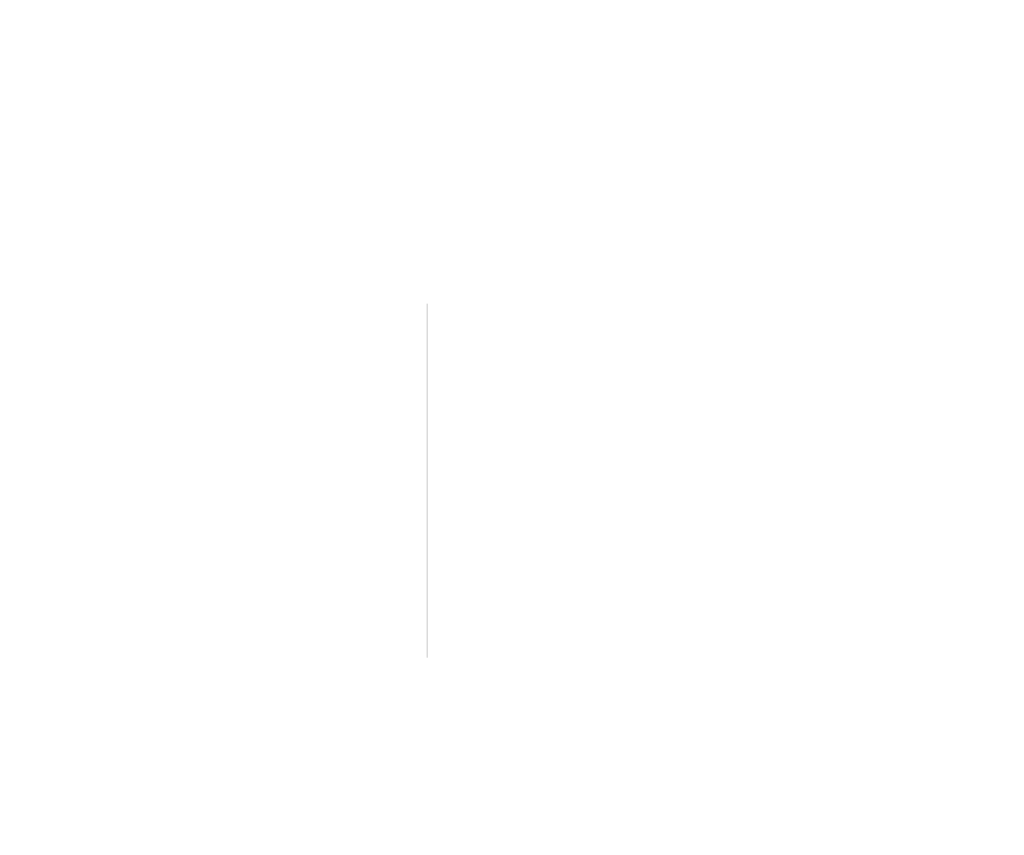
# Model space of a CAD drawing. Header units: millimetres. Extents: x -14651 to 169533, y -50079 to -19374.
# Tile 6 of 12: x 104293 to 115833, y -38145 to -28584. Entities that reach past the tile are written whole.
import ezdxf

# ---------------------------------------------------------------- set-up
doc = ezdxf.new("R2010")
doc.units = ezdxf.units.MM
doc.header["$LTSCALE"] = 10
doc.layers.add('Nowe_A-Schody _Nr_pióra__71', color=7, linetype='Continuous', lineweight=13)
for name, color, linetype in [('Nowe_A-Wentylacja-Mechaniczna-0-5', 7, 'Continuous'), ('Nowe_A-Ściany-Działowe', 7, 'Continuous'), ('Nowe_A-Ściany-Konstrukcyjne', 7, 'Continuous'), ('Nowe_A-Ściany-Wewnętrzne', 7, 'Continuous'), ('Nowe_A-Ściany-Zewnętrzne', 7, 'Continuous')]:
    doc.layers.add(name, color=color, linetype=linetype)
doc.styles.add('STYL_AUTOMATYCZNY_1', font='arial.ttf')
pattern_1 = [(0, (-167137.645, 36065.26), (0, 86.60254), [0, -50]), (0, (-167112.645, 36108.56), (0, 86.60254), [0, -50])]
pattern_2 = [(0, (-167137.645, 36065.257), (0, 37.5), [0, -37.5])]

msp = doc.modelspace()

# ---------------------------------------------------------------- hatches: boundary and pattern name
at = {"layer": 'Nowe_A-Wentylacja-Mechaniczna-0-5', "linetype": 'Continuous', "lineweight": 0, "true_color": 0x000000}
h = msp.add_hatch(dxfattribs=at)
h.set_pattern_fill('Gips', color=18, style=0, pattern_type=2)
h.set_pattern_definition(pattern_2)
h.paths.add_polyline_path([(114702.86, -29339.15), (114702.86, -28979.15), (114677.86, -28979.15), (114677.86, -29339.15)])
h = msp.add_hatch(dxfattribs=at)
h.set_pattern_fill('Gips', color=18, style=0, pattern_type=2)
h.set_pattern_definition(pattern_2)
h.paths.add_polyline_path([(109708.47, -29339.15), (109033.36, -29339.15), (109033.36, -29364.15), (109708.47, -29364.15)])
h = msp.add_hatch(dxfattribs=at)
h.set_pattern_fill('Gips', color=18, style=0, pattern_type=2)
h.set_pattern_definition(pattern_2)
h.paths.add_polyline_path([(109708.47, -29339.15), (109733.47, -29364.15), (109733.47, -29339.15)])
h = msp.add_hatch(dxfattribs=at)
h.set_pattern_fill('Gips', color=18, style=0, pattern_type=2)
h.set_pattern_definition(pattern_2)
h.paths.add_polyline_path([(109708.47, -29339.15), (109708.47, -29364.15), (109733.47, -29364.15)])
h = msp.add_hatch(dxfattribs=at)
h.set_pattern_fill('Gips', color=18, style=0, pattern_type=2)
h.set_pattern_definition(pattern_2)
h.paths.add_polyline_path([(114677.86, -29339.15), (114677.86, -29364.15), (114702.86, -29339.15)])
h = msp.add_hatch(dxfattribs=at)
h.set_pattern_fill('Gips', color=18, style=0, pattern_type=2)
h.set_pattern_definition(pattern_2)
h.paths.add_polyline_path([(114702.86, -29339.15), (114677.86, -29364.15), (114702.86, -29364.15)])
h = msp.add_hatch(dxfattribs=at)
h.set_pattern_fill('Gips', color=18, style=0, pattern_type=2)
h.set_pattern_definition(pattern_2)
h.paths.add_polyline_path([(114702.86, -29364.15), (115363.36, -29364.15), (115363.36, -29339.15), (114702.86, -29339.15)])
h = msp.add_hatch(dxfattribs=at)
h.set_pattern_fill('Gips', color=18, style=0, pattern_type=2)
h.set_pattern_definition(pattern_2)
h.paths.add_polyline_path([(108438.36, -35764.15), (108463.36, -35764.15), (108438.36, -35739.15)])
h = msp.add_hatch(dxfattribs=at)
h.set_pattern_fill('Gips', color=18, style=0, pattern_type=2)
h.set_pattern_definition(pattern_2)
h.paths.add_polyline_path([(106783.82, -36379.15), (106758.82, -36379.15), (106783.82, -36404.15)])
h = msp.add_hatch(dxfattribs=at)
h.set_pattern_fill('Gips', color=18, style=0, pattern_type=2)
h.set_pattern_definition(pattern_2)
h.paths.add_polyline_path([(105258.82, -37566.41), (105283.82, -37566.41), (105283.82, -37541.41)])
h = msp.add_hatch(dxfattribs=at)
h.set_pattern_fill('Gips', color=18, style=0, pattern_type=2)
h.set_pattern_definition(pattern_2)
h.paths.add_polyline_path([(105258.82, -37941.41), (105283.82, -37966.41), (105283.82, -37941.41)])
at = {"layer": 'Nowe_A-Ściany-Działowe', "linetype": 'Continuous', "lineweight": 0, "true_color": 0x000000}
h = msp.add_hatch(dxfattribs=at)
h.set_pattern_fill('Tynk', color=18, style=0, pattern_type=2)
h.set_pattern_definition(pattern_1)
h.paths.add_polyline_path([(102898.4, -28674.14), (102898.4, -28684.14), (105300.4, -28684.14), (105300.4, -28674.14)])
h = msp.add_hatch(dxfattribs=at)
h.set_pattern_fill('Tynk', color=18, style=0, pattern_type=2)
h.set_pattern_definition(pattern_1)
h.paths.add_polyline_path([(106300.4, -28684.14), (107353.36, -28684.14), (107353.36, -28674.14), (106300.4, -28674.14)])
h = msp.add_hatch(dxfattribs=at)
h.set_pattern_fill('Tynk', color=18, style=0, pattern_type=2)
h.set_pattern_definition(pattern_1)
h.paths.add_polyline_path([(107353.36, -28684.14), (107363.36, -28684.14), (107363.36, -28674.14)])
h = msp.add_hatch(dxfattribs=at)
h.set_pattern_fill('Tynk', color=18, style=0, pattern_type=2)
h.set_pattern_definition(pattern_1)
h.paths.add_polyline_path([(107353.36, -28684.14), (107363.36, -28674.14), (107353.36, -28674.14)])
h = msp.add_hatch(dxfattribs=at)
h.set_pattern_fill('Tynk', color=18, style=0, pattern_type=2)
h.set_pattern_definition(pattern_1)
h.paths.add_polyline_path([(107228.36, -28809.14), (107238.36, -28809.14), (107238.36, -28799.14)])
h = msp.add_hatch(dxfattribs=at)
h.set_pattern_fill('Tynk', color=18, style=0, pattern_type=2)
h.set_pattern_definition(pattern_1)
h.paths.add_polyline_path([(107228.36, -28809.14), (107238.36, -28799.14), (107228.36, -28799.14)])
h = msp.add_hatch(dxfattribs=at)
h.set_pattern_fill('Tynk', color=18, style=0, pattern_type=2)
h.set_pattern_definition(pattern_1)
h.paths.add_polyline_path([(110718.36, -28979.15), (110718.36, -30237.96), (110728.36, -30237.96), (110728.36, -28979.15)])
h = msp.add_hatch(dxfattribs=at)
h.set_pattern_fill('Tynk', color=18, style=0, pattern_type=2)
h.set_pattern_definition(pattern_1)
h.paths.add_polyline_path([(110843.36, -28979.15), (110843.36, -30237.96), (110853.36, -30237.96), (110853.36, -28979.15)])
h = msp.add_hatch(dxfattribs=at)
h.set_pattern_fill('Tynk', color=18, style=0, pattern_type=2)
h.set_pattern_definition(pattern_1)
h.paths.add_polyline_path([(107363.36, -30514.15), (107353.36, -30514.15), (107353.36, -30519.15), (107363.36, -30519.15)])
h = msp.add_hatch(dxfattribs=at)
h.set_pattern_fill('Tynk', color=18, style=0, pattern_type=2)
h.set_pattern_definition(pattern_1)
h.paths.add_polyline_path([(110718.36, -31779.11), (110728.36, -31779.11), (110728.36, -31237.96), (110718.36, -31237.96)])
h = msp.add_hatch(dxfattribs=at)
h.set_pattern_fill('Tynk', color=18, style=0, pattern_type=2)
h.set_pattern_definition(pattern_1)
h.paths.add_polyline_path([(110843.36, -31779.11), (110853.36, -31779.11), (110853.36, -31237.96), (110843.36, -31237.96)])
h = msp.add_hatch(dxfattribs=at)
h.set_pattern_fill('Tynk', color=18, style=0, pattern_type=2)
h.set_pattern_definition(pattern_1)
h.paths.add_polyline_path([(110718.36, -31789.11), (110728.36, -31789.11), (110728.36, -31779.11), (110718.36, -31779.11)])
h = msp.add_hatch(dxfattribs=at)
h.set_pattern_fill('Tynk', color=18, style=0, pattern_type=2)
h.set_pattern_definition(pattern_1)
h.paths.add_polyline_path([(112148.36, -31789.11), (112158.36, -31779.11), (112148.36, -31779.11)])
h = msp.add_hatch(dxfattribs=at)
h.set_pattern_fill('Tynk', color=18, style=0, pattern_type=2)
h.set_pattern_definition(pattern_1)
h.paths.add_polyline_path([(112148.36, -31789.11), (112158.36, -31789.11), (112158.36, -31779.11)])
h = msp.add_hatch(dxfattribs=at)
h.set_pattern_fill('Tynk', color=18, style=0, pattern_type=2)
h.set_pattern_definition(pattern_1)
h.paths.add_polyline_path([(112148.36, -31789.11), (112148.36, -35609.15), (112158.36, -35609.15), (112158.36, -31789.11)])
h = msp.add_hatch(dxfattribs=at)
h.set_pattern_fill('Tynk', color=18, style=0, pattern_type=2)
h.set_pattern_definition(pattern_1)
h.paths.add_polyline_path([(110930.36, -31904.11), (109063.36, -31904.11), (109063.36, -31914.11), (110930.36, -31914.11)])
h = msp.add_hatch(dxfattribs=at)
h.set_pattern_fill('Tynk', color=18, style=0, pattern_type=2)
h.set_pattern_definition(pattern_1)
h.paths.add_polyline_path([(112023.36, -31904.11), (111950.36, -31904.11), (111950.36, -31914.11), (112023.36, -31914.11)])
h = msp.add_hatch(dxfattribs=at)
h.set_pattern_fill('Tynk', color=18, style=0, pattern_type=2)
h.set_pattern_definition(pattern_1)
h.paths.add_polyline_path([(112023.36, -31914.11), (112033.36, -31904.11), (112023.36, -31904.11)])
h = msp.add_hatch(dxfattribs=at)
h.set_pattern_fill('Tynk', color=18, style=0, pattern_type=2)
h.set_pattern_definition(pattern_1)
h.paths.add_polyline_path([(112023.36, -31914.11), (112033.36, -31914.11), (112033.36, -31904.11)])
h = msp.add_hatch(dxfattribs=at)
h.set_pattern_fill('Tynk', color=18, style=0, pattern_type=2)
h.set_pattern_definition(pattern_1)
h.paths.add_polyline_path([(112023.36, -31914.11), (112023.36, -35609.15), (112033.36, -35609.15), (112033.36, -31914.11)])
h = msp.add_hatch(dxfattribs=at)
h.set_pattern_fill('Tynk', color=18, style=0, pattern_type=2)
h.set_pattern_definition(pattern_1)
h.paths.add_polyline_path([(112158.36, -35609.15), (112148.36, -35609.15), (112148.36, -35619.15), (112158.36, -35619.15)])
at = {"layer": 'Nowe_A-Ściany-Konstrukcyjne', "linetype": 'Continuous', "lineweight": 0, "true_color": 0x000000}
h = msp.add_hatch(dxfattribs=at)
h.set_pattern_fill('Tynk', color=18, style=0, pattern_type=2)
h.set_pattern_definition(pattern_1)
h.paths.add_polyline_path([(107228.36, -30514.15), (103633.4, -30514.15), (103633.4, -30519.15), (107228.36, -30519.15)])
h = msp.add_hatch(dxfattribs=at)
h.set_pattern_fill('Tynk', color=18, style=0, pattern_type=2)
h.set_pattern_definition(pattern_1)
h.paths.add_polyline_path([(107238.36, -30514.15), (107228.36, -30514.15), (107228.36, -30519.15), (107238.36, -30519.15)])
h = msp.add_hatch(dxfattribs=at)
h.set_pattern_fill('Tynk', color=18, style=0, pattern_type=2)
h.set_pattern_definition(pattern_1)
h.paths.add_polyline_path([(109023.36, -30514.15), (107363.36, -30514.15), (107363.36, -30519.15), (109023.36, -30519.15)])
h = msp.add_hatch(dxfattribs=at)
h.set_pattern_fill('Tynk', color=18, style=0, pattern_type=2)
h.set_pattern_definition(pattern_1)
h.paths.add_polyline_path([(105673.36, -30769.15), (103328.36, -30769.15), (103328.36, -30774.15), (105673.36, -30774.15)])
h = msp.add_hatch(dxfattribs=at)
h.set_pattern_fill('Tynk', color=18, style=0, pattern_type=2)
h.set_pattern_definition(pattern_1)
h.paths.add_polyline_path([(105673.36, -33524.15), (105673.36, -30774.15), (105668.36, -30774.15), (105668.36, -33524.15)])
h = msp.add_hatch(dxfattribs=at)
h.set_pattern_fill('Tynk', color=18, style=0, pattern_type=2)
h.set_pattern_definition(pattern_1)
h.paths.add_polyline_path([(105928.36, -30769.15), (105923.36, -30769.15), (105923.36, -30774.15), (105928.36, -30774.15)])
h = msp.add_hatch(dxfattribs=at)
h.set_pattern_fill('Tynk', color=18, style=0, pattern_type=2)
h.set_pattern_definition(pattern_1)
h.paths.add_polyline_path([(105928.36, -34569.15), (105928.36, -30774.15), (105923.36, -30774.15), (105923.36, -34569.15)])
h = msp.add_hatch(dxfattribs=at)
h.set_pattern_fill('Tynk', color=18, style=0, pattern_type=2)
h.set_pattern_definition(pattern_1)
h.paths.add_polyline_path([(105928.36, -30769.15), (105928.36, -30774.15), (108768.36, -30774.15), (108773.36, -30769.15)])
h = msp.add_hatch(dxfattribs=at)
h.set_pattern_fill('Tynk', color=18, style=0, pattern_type=2)
h.set_pattern_definition(pattern_1)
h.paths.add_polyline_path([(108768.36, -30774.15), (108773.36, -30774.15), (108773.36, -30769.15)])
h = msp.add_hatch(dxfattribs=at)
h.set_pattern_fill('Tynk', color=18, style=0, pattern_type=2)
h.set_pattern_definition(pattern_1)
h.paths.add_polyline_path([(115623.36, -30939.15), (115623.36, -30949.15), (115713.36, -30949.15), (115713.36, -30939.15)])
h = msp.add_hatch(dxfattribs=at)
h.set_pattern_fill('Tynk', color=18, style=0, pattern_type=2)
h.set_pattern_definition(pattern_1)
h.paths.add_polyline_path([(115623.36, -31199.15), (115623.36, -31209.15), (115713.36, -31209.15), (115713.36, -31199.15)])
h = msp.add_hatch(dxfattribs=at)
h.set_pattern_fill('Tynk', color=18, style=0, pattern_type=2)
h.set_pattern_definition(pattern_1)
h.paths.add_polyline_path([(105163.36, -33784.15), (105168.36, -33784.15), (105168.36, -33779.15), (105168.36, -33524.15), (105163.36, -33524.15)])
h = msp.add_hatch(dxfattribs=at)
h.set_pattern_fill('Tynk', color=18, style=0, pattern_type=2)
h.set_pattern_definition(pattern_1)
h.paths.add_polyline_path([(105668.36, -33524.15), (105168.36, -33524.15), (105168.36, -33529.15), (105668.36, -33529.15)])
h = msp.add_hatch(dxfattribs=at)
h.set_pattern_fill('Tynk', color=18, style=0, pattern_type=2)
h.set_pattern_definition(pattern_1)
h.paths.add_polyline_path([(105668.36, -33524.15), (105668.36, -33529.15), (105673.36, -33529.15), (105673.36, -33524.15)])
h = msp.add_hatch(dxfattribs=at)
h.set_pattern_fill('Tynk', color=18, style=0, pattern_type=2)
h.set_pattern_definition(pattern_1)
h.paths.add_polyline_path([(105668.36, -33779.15), (105668.36, -33784.15), (105673.36, -33784.15), (105673.36, -33779.15)])
h = msp.add_hatch(dxfattribs=at)
h.set_pattern_fill('Tynk', color=18, style=0, pattern_type=2)
h.set_pattern_definition(pattern_1)
h.paths.add_polyline_path([(105668.36, -33784.15), (105668.36, -34569.15), (105673.36, -34569.15), (105673.36, -33784.15)])
at = {"layer": 'Nowe_A-Ściany-Wewnętrzne', "linetype": 'Continuous', "lineweight": 0, "true_color": 0x000000}
h = msp.add_hatch(dxfattribs=at)
h.set_pattern_fill('Tynk', color=18, style=0, pattern_type=2)
h.set_pattern_definition(pattern_1)
h.paths.add_polyline_path([(108763.36, -30514.15), (108773.36, -30514.15), (108773.36, -28584.14), (108763.36, -28584.14)])
h = msp.add_hatch(dxfattribs=at)
h.set_pattern_fill('Tynk', color=18, style=0, pattern_type=2)
h.set_pattern_definition(pattern_1)
h.paths.add_polyline_path([(109033.36, -28584.14), (109023.36, -28584.14), (109023.36, -28709.15), (109033.36, -28709.15)])
h = msp.add_hatch(dxfattribs=at)
h.set_pattern_fill('Tynk', color=18, style=0, pattern_type=2)
h.set_pattern_definition(pattern_1)
h.paths.add_polyline_path([(109023.36, -28709.15), (109023.36, -28719.15), (109033.36, -28719.15), (109033.36, -28709.15)])
h = msp.add_hatch(dxfattribs=at)
h.set_pattern_fill('Tynk', color=18, style=0, pattern_type=2)
h.set_pattern_definition(pattern_1)
h.paths.add_polyline_path([(115613.73, -28719.15), (115623.36, -28719.15), (115623.36, -28709.15)])
h = msp.add_hatch(dxfattribs=at)
h.set_pattern_fill('Tynk', color=18, style=0, pattern_type=2)
h.set_pattern_definition(pattern_1)
h.paths.add_polyline_path([(109023.36, -28969.15), (109023.36, -28979.15), (109033.36, -28979.15), (109033.36, -28969.15)])
h = msp.add_hatch(dxfattribs=at)
h.set_pattern_fill('Tynk', color=18, style=0, pattern_type=2)
h.set_pattern_definition(pattern_1)
h.paths.add_polyline_path([(109023.36, -28979.15), (109023.36, -30514.15), (109033.36, -30514.15), (109033.36, -28979.15)])
h = msp.add_hatch(dxfattribs=at)
h.set_pattern_fill('Tynk', color=18, style=0, pattern_type=2)
h.set_pattern_definition(pattern_1)
h.paths.add_polyline_path([(110728.36, -28969.15), (110718.36, -28969.15), (110718.36, -28979.15), (110728.36, -28979.15)])
h = msp.add_hatch(dxfattribs=at)
h.set_pattern_fill('Tynk', color=18, style=0, pattern_type=2)
h.set_pattern_definition(pattern_1)
h.paths.add_polyline_path([(115372.99, -28969.15), (115363.36, -28979.15), (115373.36, -28979.15), (115373.36, -28969.15)])
h = msp.add_hatch(dxfattribs=at)
h.set_pattern_fill('Tynk', color=18, style=0, pattern_type=2)
h.set_pattern_definition(pattern_1)
h.paths.add_polyline_path([(115363.36, -28979.15), (115372.99, -28969.15), (115363.36, -28969.15)])
h = msp.add_hatch(dxfattribs=at)
h.set_pattern_fill('Bloczki_ceramiczne', color=18, style=0, pattern_type=2)
h.set_pattern_definition([(45, (-167137.645, 36065.26), (-63.63961, 63.63961), [])])
h.paths.add_polyline_path([(115373.36, -28969.15), (115373.36, -28968.76), (115372.99, -28969.15)])
h = msp.add_hatch(dxfattribs=at)
h.set_pattern_fill('Tynk', color=18, style=0, pattern_type=2)
h.set_pattern_definition(pattern_1)
h.paths.add_polyline_path([(109023.36, -30514.15), (109023.36, -30519.15), (109028.36, -30514.15)])
h = msp.add_hatch(dxfattribs=at)
h.set_pattern_fill('Tynk', color=18, style=0, pattern_type=2)
h.set_pattern_definition(pattern_1)
h.paths.add_polyline_path([(109028.36, -31779.11), (109028.36, -30514.15), (109023.36, -30519.15), (109023.36, -31779.11)])
h = msp.add_hatch(dxfattribs=at)
h.set_pattern_fill('Tynk', color=18, style=0, pattern_type=2)
h.set_pattern_definition(pattern_1)
h.paths.add_polyline_path([(108768.36, -30774.15), (108768.36, -34544.15), (108773.36, -34544.15), (108773.36, -30774.15)])
h = msp.add_hatch(dxfattribs=at)
h.set_pattern_fill('Tynk', color=18, style=0, pattern_type=2)
h.set_pattern_definition(pattern_1)
h.paths.add_polyline_path([(109023.36, -31779.11), (109023.36, -31789.11), (109028.36, -31789.11), (109028.36, -31779.11)])
h = msp.add_hatch(dxfattribs=at)
h.set_pattern_fill('Tynk', color=18, style=0, pattern_type=2)
h.set_pattern_definition(pattern_1)
h.paths.add_polyline_path([(109023.36, -31904.11), (109023.36, -34544.15), (109028.36, -34544.15), (109028.36, -31904.11)])
h = msp.add_hatch(dxfattribs=at)
h.set_pattern_fill('Gips', color=18, style=0, pattern_type=2)
h.set_pattern_definition(pattern_2)
h.paths.add_polyline_path([(109075.86, -36064.15), (109075.86, -31914.11), (109063.36, -31914.11), (109063.36, -36064.15)])
h = msp.add_hatch(dxfattribs=at)
h.set_pattern_fill('Tynk', color=18, style=0, pattern_type=2)
h.set_pattern_definition(pattern_1)
h.paths.add_polyline_path([(115363.36, -33219.15), (115373.36, -33219.15), (115363.36, -33209.15)])
h = msp.add_hatch(dxfattribs=at)
h.set_pattern_fill('Tynk', color=18, style=0, pattern_type=2)
h.set_pattern_definition(pattern_1)
h.paths.add_polyline_path([(115833.36, -33209.15), (115823.36, -33209.15), (115823.36, -33219.15), (115823.36, -33394.15), (115833.36, -33394.15)])
h = msp.add_hatch(dxfattribs=at)
h.set_pattern_fill('Tynk', color=18, style=0, pattern_type=2)
h.set_pattern_definition(pattern_1)
h.paths.add_polyline_path([(107328.36, -33374.59), (107328.36, -34889.15), (107333.36, -34889.15), (107333.36, -33374.59)])
h = msp.add_hatch(dxfattribs=at)
h.set_pattern_fill('Tynk', color=18, style=0, pattern_type=2)
h.set_pattern_definition(pattern_1)
h.paths.add_polyline_path([(107513.36, -34889.15), (107518.36, -34889.15), (107518.36, -33374.59), (107513.36, -33374.59)])
h = msp.add_hatch(dxfattribs=at)
h.set_pattern_fill('Tynk', color=18, style=0, pattern_type=2)
h.set_pattern_definition(pattern_1)
h.paths.add_polyline_path([(115823.36, -33679.15), (115833.36, -33679.15), (115833.36, -33469.15), (115823.36, -33469.15), (115823.36, -33669.15)])
h = msp.add_hatch(dxfattribs=at)
h.set_pattern_fill('Tynk', color=18, style=0, pattern_type=2)
h.set_pattern_definition(pattern_1)
h.paths.add_polyline_path([(115823.36, -33679.15), (115833.36, -33679.15), (115823.36, -33669.15)])
h = msp.add_hatch(dxfattribs=at)
h.set_pattern_fill('Tynk', color=18, style=0, pattern_type=2)
h.set_pattern_definition(pattern_1)
h.paths.add_polyline_path([(108773.36, -36064.15), (108773.36, -34544.15), (108763.36, -34544.15), (108763.36, -36064.15)])
h = msp.add_hatch(dxfattribs=at)
h.set_pattern_fill('Tynk', color=18, style=0, pattern_type=2)
h.set_pattern_definition(pattern_1)
h.paths.add_polyline_path([(109033.36, -36064.15), (109033.36, -34544.15), (109023.36, -34544.15), (109023.36, -36064.15)])
h = msp.add_hatch(dxfattribs=at)
h.set_pattern_fill('Tynk', color=18, style=0, pattern_type=2)
h.set_pattern_definition(pattern_1)
h.paths.add_polyline_path([(107518.36, -34894.15), (107518.36, -34889.15), (107513.36, -34889.15), (107448.36, -34889.15), (107448.36, -34894.15)])
h = msp.add_hatch(dxfattribs=at)
h.set_pattern_fill('Tynk', color=18, style=0, pattern_type=2)
h.set_pattern_definition(pattern_1)
h.paths.add_polyline_path([(110263.36, -35619.15), (110263.36, -36064.15), (110273.36, -36064.15), (110273.36, -35619.15)])
h = msp.add_hatch(dxfattribs=at)
h.set_pattern_fill('Tynk', color=18, style=0, pattern_type=2)
h.set_pattern_definition(pattern_1)
h.paths.add_polyline_path([(107328.36, -36064.15), (107333.36, -36064.15), (107333.36, -35909.15), (107328.36, -35909.15)])
h = msp.add_hatch(dxfattribs=at)
h.set_pattern_fill('Tynk', color=18, style=0, pattern_type=2)
h.set_pattern_definition(pattern_1)
h.paths.add_polyline_path([(107518.36, -35909.15), (107518.36, -35904.15), (107448.36, -35904.15), (107448.36, -35909.15), (107513.36, -35909.15)])
h = msp.add_hatch(dxfattribs=at)
h.set_pattern_fill('Tynk', color=18, style=0, pattern_type=2)
h.set_pattern_definition(pattern_1)
h.paths.add_polyline_path([(107518.36, -35909.15), (107513.36, -35909.15), (107513.36, -36064.15), (107518.36, -36064.15)])
h = msp.add_hatch(dxfattribs=at)
h.set_pattern_fill('Tynk', color=18, style=0, pattern_type=2)
h.set_pattern_definition(pattern_1)
h.paths.add_polyline_path([(104733.8, -36064.15), (104743.8, -36074.15), (104743.8, -36064.15)])
h = msp.add_hatch(dxfattribs=at)
h.set_pattern_fill('Tynk', color=18, style=0, pattern_type=2)
h.set_pattern_definition(pattern_1)
h.paths.add_polyline_path([(104743.8, -36074.15), (104733.8, -36064.15), (104733.8, -36074.15)])
h = msp.add_hatch(dxfattribs=at)
h.set_pattern_fill('Tynk', color=18, style=0, pattern_type=2)
h.set_pattern_definition(pattern_1)
h.paths.add_polyline_path([(104743.8, -36074.15), (105283.82, -36074.15), (105283.82, -36064.15), (104743.8, -36064.15)])
h = msp.add_hatch(dxfattribs=at)
h.set_pattern_fill('Tynk', color=18, style=0, pattern_type=2)
h.set_pattern_definition(pattern_1)
h.paths.add_polyline_path([(107333.36, -36064.15), (106703.82, -36064.15), (106703.82, -36074.15), (107333.36, -36074.15)])
h = msp.add_hatch(dxfattribs=at)
h.set_pattern_fill('Tynk', color=18, style=0, pattern_type=2)
h.set_pattern_definition(pattern_1)
h.paths.add_polyline_path([(108763.36, -36064.15), (107513.36, -36064.15), (107513.36, -36074.15), (108763.36, -36074.15)])
h = msp.add_hatch(dxfattribs=at)
h.set_pattern_fill('Tynk', color=18, style=0, pattern_type=2)
h.set_pattern_definition(pattern_1)
h.paths.add_polyline_path([(108773.36, -36064.15), (108763.36, -36064.15), (108763.36, -36074.15), (108773.36, -36074.15)])
h = msp.add_hatch(dxfattribs=at)
h.set_pattern_fill('Tynk', color=18, style=0, pattern_type=2)
h.set_pattern_definition(pattern_1)
h.paths.add_polyline_path([(109033.36, -36064.15), (109023.36, -36064.15), (109023.36, -36074.15), (109033.36, -36074.15)])
h = msp.add_hatch(dxfattribs=at)
h.set_pattern_fill('Tynk', color=18, style=0, pattern_type=2)
h.set_pattern_definition(pattern_1)
h.paths.add_polyline_path([(109033.36, -36074.15), (110263.36, -36074.15), (110263.36, -36064.15), (109033.36, -36064.15)])
h = msp.add_hatch(dxfattribs=at)
h.set_pattern_fill('Tynk', color=18, style=0, pattern_type=2)
h.set_pattern_definition(pattern_1)
h.paths.add_polyline_path([(110263.36, -36064.15), (110263.36, -36074.15), (110273.36, -36074.15), (110273.36, -36064.15)])
h = msp.add_hatch(dxfattribs=at)
h.set_pattern_fill('Tynk', color=18, style=0, pattern_type=2)
h.set_pattern_definition(pattern_1)
h.paths.add_polyline_path([(110723.36, -37689.45), (110733.36, -37689.45), (110733.36, -36079.15), (110723.36, -36079.15)])
h = msp.add_hatch(dxfattribs=at)
h.set_pattern_fill('Tynk', color=18, style=0, pattern_type=2)
h.set_pattern_definition(pattern_1)
h.paths.add_polyline_path([(104993.8, -36324.15), (105003.8, -36334.15), (105003.8, -36324.15)])
h = msp.add_hatch(dxfattribs=at)
h.set_pattern_fill('Tynk', color=18, style=0, pattern_type=2)
h.set_pattern_definition(pattern_1)
h.paths.add_polyline_path([(105003.8, -36334.15), (104993.8, -36324.15), (104993.8, -36334.15)])
h = msp.add_hatch(dxfattribs=at)
h.set_pattern_fill('Tynk', color=18, style=0, pattern_type=2)
h.set_pattern_definition(pattern_1)
h.paths.add_polyline_path([(104993.8, -36334.15), (104993.8, -38144.62), (105003.8, -38144.62), (105003.8, -36334.15)])
h = msp.add_hatch(dxfattribs=at)
h.set_pattern_fill('Tynk', color=18, style=0, pattern_type=2)
h.set_pattern_definition(pattern_1)
h.paths.add_polyline_path([(105003.8, -36334.15), (105283.82, -36334.15), (105283.82, -36324.15), (105003.8, -36324.15)])
h = msp.add_hatch(dxfattribs=at)
h.set_pattern_fill('Tynk', color=18, style=0, pattern_type=2)
h.set_pattern_definition(pattern_1)
h.paths.add_polyline_path([(106703.82, -36334.15), (110263.36, -36334.15), (110263.36, -36324.15), (106703.82, -36324.15)])
h = msp.add_hatch(dxfattribs=at)
h.set_pattern_fill('Tynk', color=18, style=0, pattern_type=2)
h.set_pattern_definition(pattern_1)
h.paths.add_polyline_path([(110263.36, -36324.15), (110263.36, -36334.15), (110273.36, -36334.15), (110273.36, -36324.15)])
h = msp.add_hatch(dxfattribs=at)
h.set_pattern_fill('Tynk', color=18, style=0, pattern_type=2)
h.set_pattern_definition(pattern_1)
h.paths.add_polyline_path([(110263.36, -36334.15), (110263.36, -37689.45), (110273.36, -37689.45), (110273.36, -36334.15)])
h = msp.add_hatch(dxfattribs=at)
h.set_pattern_fill('Tynk', color=18, style=0, pattern_type=2)
h.set_pattern_definition(pattern_1)
h.paths.add_polyline_path([(110263.36, -37699.45), (110463.36, -37699.45), (110463.36, -37689.45), (110273.36, -37689.45), (110263.36, -37689.45)])
h = msp.add_hatch(dxfattribs=at)
h.set_pattern_fill('Tynk', color=18, style=0, pattern_type=2)
h.set_pattern_definition(pattern_1)
h.paths.add_polyline_path([(110733.36, -37689.45), (110723.36, -37689.45), (110523.36, -37689.45), (110523.36, -37699.45), (110733.36, -37699.45)])
at = {"layer": 'Nowe_A-Ściany-Zewnętrzne', "linetype": 'Continuous', "lineweight": 0, "true_color": 0x000000}
h = msp.add_hatch(dxfattribs=at)
h.set_pattern_fill('Tynk', color=18, style=0, pattern_type=2)
h.set_pattern_definition(pattern_1)
h.paths.add_polyline_path([(115363.36, -28979.15), (115363.36, -33209.15), (115373.36, -33209.15), (115373.36, -28979.15)])
h = msp.add_hatch(dxfattribs=at)
h.set_pattern_fill('Tynk', color=18, style=0, pattern_type=2)
h.set_pattern_definition(pattern_1)
h.paths.add_polyline_path([(115363.36, -33209.15), (115373.36, -33219.15), (115373.36, -33209.15)])
h = msp.add_hatch(dxfattribs=at)
h.set_pattern_fill('Tynk', color=18, style=0, pattern_type=2)
h.set_pattern_definition(pattern_1)
h.paths.add_polyline_path([(115363.36, -33219.15), (115363.36, -35609.15), (115373.36, -35609.15), (115373.36, -33219.15)])
h = msp.add_hatch(dxfattribs=at)
h.set_pattern_fill('Tynk', color=18, style=0, pattern_type=2)
h.set_pattern_definition(pattern_1)
h.paths.add_polyline_path([(115823.36, -33679.15), (115823.36, -36069.15), (115833.36, -36069.15), (115833.36, -33679.15)])
h = msp.add_hatch(dxfattribs=at)
h.set_pattern_fill('Tynk', color=18, style=0, pattern_type=2)
h.set_pattern_definition(pattern_1)
h.paths.add_polyline_path([(110263.36, -35619.15), (110273.36, -35619.15), (110263.36, -35609.15)])
h = msp.add_hatch(dxfattribs=at)
h.set_pattern_fill('Tynk', color=18, style=0, pattern_type=2)
h.set_pattern_definition(pattern_1)
h.paths.add_polyline_path([(110263.36, -35609.15), (110273.36, -35619.15), (110273.36, -35609.15)])
h = msp.add_hatch(dxfattribs=at)
h.set_pattern_fill('Tynk', color=18, style=0, pattern_type=2)
h.set_pattern_definition(pattern_1)
h.paths.add_polyline_path([(110933.36, -35609.15), (110273.36, -35609.15), (110273.36, -35619.15), (110933.36, -35619.15)])
h = msp.add_hatch(dxfattribs=at)
h.set_pattern_fill('Tynk', color=18, style=0, pattern_type=2)
h.set_pattern_definition(pattern_1)
h.paths.add_polyline_path([(111833.36, -35609.15), (111823.36, -35609.15), (111823.36, -35809.15), (111833.36, -35809.15), (111833.36, -35619.15)])
h = msp.add_hatch(dxfattribs=at)
h.set_pattern_fill('Tynk', color=18, style=0, pattern_type=2)
h.set_pattern_definition(pattern_1)
h.paths.add_polyline_path([(112023.36, -35609.15), (111833.36, -35609.15), (111833.36, -35619.15), (112023.36, -35619.15)])
h = msp.add_hatch(dxfattribs=at)
h.set_pattern_fill('Tynk', color=18, style=0, pattern_type=2)
h.set_pattern_definition(pattern_1)
h.paths.add_polyline_path([(112033.36, -35609.15), (112023.36, -35609.15), (112023.36, -35619.15), (112033.36, -35619.15)])
h = msp.add_hatch(dxfattribs=at)
h.set_pattern_fill('Tynk', color=18, style=0, pattern_type=2)
h.set_pattern_definition(pattern_1)
h.paths.add_polyline_path([(112158.36, -35609.15), (112158.36, -35619.15), (112798.36, -35619.15), (112798.36, -35609.15)])
h = msp.add_hatch(dxfattribs=at)
h.set_pattern_fill('Tynk', color=18, style=0, pattern_type=2)
h.set_pattern_definition(pattern_1)
h.paths.add_polyline_path([(112798.36, -35609.15), (112798.36, -35619.15), (112798.36, -35754.15), (112808.36, -35754.15), (112808.36, -35609.15)])
h = msp.add_hatch(dxfattribs=at)
h.set_pattern_fill('Tynk', color=18, style=0, pattern_type=2)
h.set_pattern_definition(pattern_1)
h.paths.add_polyline_path([(114588.36, -35609.15), (114588.36, -35754.15), (114598.36, -35754.15), (114598.36, -35619.15), (114598.36, -35609.15)])
h = msp.add_hatch(dxfattribs=at)
h.set_pattern_fill('Tynk', color=18, style=0, pattern_type=2)
h.set_pattern_definition(pattern_1)
h.paths.add_polyline_path([(114598.36, -35609.15), (114598.36, -35619.15), (115363.36, -35619.15), (115363.36, -35609.15)])
h = msp.add_hatch(dxfattribs=at)
h.set_pattern_fill('Tynk', color=18, style=0, pattern_type=2)
h.set_pattern_definition(pattern_1)
h.paths.add_polyline_path([(115363.36, -35609.15), (115373.36, -35619.15), (115373.36, -35609.15)])
h = msp.add_hatch(dxfattribs=at)
h.set_pattern_fill('Tynk', color=18, style=0, pattern_type=2)
h.set_pattern_definition(pattern_1)
h.paths.add_polyline_path([(115363.36, -35619.15), (115373.36, -35619.15), (115363.36, -35609.15)])
h = msp.add_hatch(dxfattribs=at)
h.set_pattern_fill('Tynk', color=18, style=0, pattern_type=2)
h.set_pattern_definition(pattern_1)
h.paths.add_polyline_path([(111823.36, -36079.15), (111833.36, -36079.15), (111833.36, -36069.15), (111833.36, -35869.15), (111823.36, -35869.15)])
h = msp.add_hatch(dxfattribs=at)
h.set_pattern_fill('Tynk', color=18, style=0, pattern_type=2)
h.set_pattern_definition(pattern_1)
h.paths.add_polyline_path([(112808.36, -36079.15), (112808.36, -35869.15), (112798.36, -35869.15), (112798.36, -36069.15), (112798.36, -36079.15)])
h = msp.add_hatch(dxfattribs=at)
h.set_pattern_fill('Tynk', color=18, style=0, pattern_type=2)
h.set_pattern_definition(pattern_1)
h.paths.add_polyline_path([(114598.36, -36079.15), (114598.36, -36069.15), (114598.36, -35869.15), (114588.36, -35869.15), (114588.36, -36079.15)])
h = msp.add_hatch(dxfattribs=at)
h.set_pattern_fill('Tynk', color=18, style=0, pattern_type=2)
h.set_pattern_definition(pattern_1)
h.paths.add_polyline_path([(110723.36, -36079.15), (110733.36, -36079.15), (110723.36, -36069.15)])
h = msp.add_hatch(dxfattribs=at)
h.set_pattern_fill('Tynk', color=18, style=0, pattern_type=2)
h.set_pattern_definition(pattern_1)
h.paths.add_polyline_path([(110723.36, -36069.15), (110733.36, -36079.15), (110733.36, -36069.15)])
h = msp.add_hatch(dxfattribs=at)
h.set_pattern_fill('Tynk', color=18, style=0, pattern_type=2)
h.set_pattern_definition(pattern_1)
h.paths.add_polyline_path([(115823.36, -36069.15), (115833.36, -36079.15), (115833.36, -36069.15)])
h = msp.add_hatch(dxfattribs=at)
h.set_pattern_fill('Tynk', color=18, style=0, pattern_type=2)
h.set_pattern_definition(pattern_1)
h.paths.add_polyline_path([(115823.36, -36079.15), (115833.36, -36079.15), (115823.36, -36069.15)])

# ---------------------------------------------------------------- texts
at = {"layer": 'Nowe_A-Schody _Nr_pióra__71', "color": 7, "lineweight": 13, "insert": (106628.36, -33444.15), "char_height": 175, "attachment_point": 2, "style": 'STYL_AUTOMATYCZNY_1'}
msp.add_mtext('\\A1;{\\pqc;\\pt0,3550;\\fArial|b0|i0|c238|p0;\\W1.000000;\\fArial|b0|i0|c238|p0;\\W1.000000;\\fArial|b0|i0|c238|p0;\\W1.000000;\\A1{\\H.66x;\\S^  ;}\\fArial|b0|i0|c238|p0;\\W1.000000;\\fArial|b0|i0|c238|p0;\\W1.000000;\\fArial|b0|i0|c238|p0;\\W1.000000;\\fArial|b0|i0|c238|p0;\\W1.000000;\\A1{\\H.66x;\\S^  ;}\\fArial|b0|i0|c238|p0;\\W1.000000;\\fArial|b0|i0|c238|p0;\\W1.000000;\\fArial|b0|i0|c238|p0;\\W1.000000;\\fArial|b0|i0|c238|p0;\\W1.000000;\\A1{\\H.66x;\\S^  ;}\\fArial|b0|i0|c238|p0;\\W1.000000;}', dxfattribs=at)

doc.saveas('drawing.dxf')
